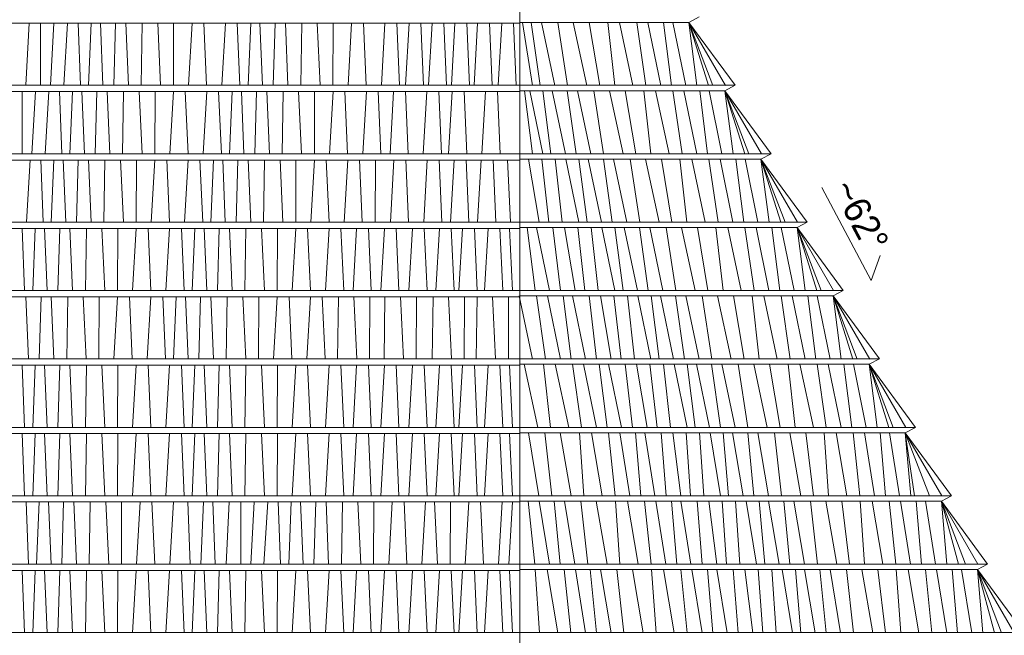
# Model space of a CAD drawing. Header units: centimetres. Extents: x 148485 to 162129, y -6573 to -2118.
# Tile 155 of 167: x 156914 to 157283, y -5796 to -5565. Entities that reach past the tile are written whole.
import ezdxf
from ezdxf.enums import TextEntityAlignment as Align

# ---------------------------------------------------------------- set-up
doc = ezdxf.new("R2010")
doc.units = ezdxf.units.CM
doc.header["$LTSCALE"] = 0.1
doc.layers.add('ELEWACJE - dach podziały', color=34, linetype='Continuous', lineweight=15)
doc.layers.add('ELEWACJE - hacz dachówki', color=251, linetype='Continuous', lineweight=9)
doc.layers.add('ozn_graficzne_PROKON', color=5, linetype='Continuous')
doc.styles.add('CG', font='FL Pismo Techniczne.ttf')

msp = doc.modelspace()

# ---------------------------------------------------------------- linework, layer by layer
at = {"layer": 'ELEWACJE - dach podziały'}
for points in [[(157101.535, -5461.379), (157101.535, -5888.06)], [(157168.568, -5563.996), (157164.757, -5566.005), (157182.063, -5589.606), (157178.252, -5591.615), (157195.586, -5615.261), (157191.774, -5617.27), (157209.081, -5640.871), (157205.269, -5642.88), (157222.604, -5666.525), (157218.792, -5668.534), (157236.099, -5692.135), (157232.287, -5694.145), (157249.621, -5717.79), (157245.81, -5719.799), (157263.116, -5743.4), (157259.305, -5745.409), (157276.639, -5769.054), (157272.827, -5771.063), (157290.134, -5794.664)], [(157101.535, -5589.606), (156198.792, -5589.606)], [(157182.063, -5589.606), (157101.535, -5589.606)], [(157101.535, -5615.261), (156191.809, -5615.261)], [(157195.586, -5615.261), (157101.535, -5615.261)], [(157101.535, -5640.878), (156184.843, -5640.878)], [(157209.068, -5640.878), (157101.535, -5640.878)], [(157101.535, -5666.532), (156177.86, -5666.532)], [(157222.59, -5666.532), (157101.535, -5666.532)], [(157101.535, -5692.141), (156170.892, -5692.141)], [(157236.089, -5692.141), (157101.535, -5692.141)], [(157101.535, -5717.795), (156164.229, -5717.795)], [(157249.611, -5717.795), (157101.535, -5717.795)], [(157101.535, -5743.404), (156154.782, -5743.404)], [(157263.11, -5743.404), (157101.535, -5743.404)], [(157101.535, -5769.054), (156148.455, -5769.054)], [(157276.639, -5769.054), (157101.535, -5769.054)], [(157101.535, -5794.664), (156135.914, -5794.664)], [(157290.134, -5794.664), (157101.535, -5794.664)]]:
    msp.add_lwpolyline(points, dxfattribs=at)
at = {"layer": 'ELEWACJE - hacz dachówki'}
for p, q in [((156916.559, -5589.606), (156917.724, -5566.277)), ((156922.037, -5589.606), (156922.037, -5566.277)), ((156925.722, -5589.606), (156927.033, -5566.277)), ((156930.703, -5589.606), (156932.086, -5566.277)), ((156936.922, -5589.606), (156936.048, -5566.277)), ((156939.982, -5589.606), (156940.945, -5566.277)), ((156945.393, -5589.606), (156944.43, -5566.277)), ((156949.426, -5589.606), (156950.106, -5566.277)), ((156954.912, -5589.606), (156953.949, -5566.277)), ((156960.089, -5566.277), (156959.722, -5589.606)), ((156965.873, -5566.277), (156966.987, -5589.606)), ((156971.845, -5566.277), (156971.759, -5589.606)), ((156978.752, -5566.277), (156977.407, -5589.606)), ((156983.19, -5566.277), (156984.218, -5589.606)), ((156991.211, -5566.277), (156989.866, -5589.606)), ((156995.649, -5566.277), (156996.677, -5589.606)), ((156999.737, -5589.606), (157000.7, -5566.277)), ((157005.149, -5589.606), (157004.185, -5566.277)), ((157009.181, -5589.606), (157009.861, -5566.277)), ((157014.667, -5589.606), (157013.704, -5566.277)), ((157019.844, -5566.277), (157019.477, -5589.606)), ((157025.628, -5566.277), (157026.743, -5589.606)), ((157031.6, -5566.277), (157031.514, -5589.606)), ((157038.507, -5566.277), (157037.163, -5589.606)), ((157042.945, -5566.277), (157043.973, -5589.606)), ((157050.966, -5566.277), (157049.621, -5589.606)), ((157055.404, -5566.277), (157056.432, -5589.606)), ((157059.982, -5566.277), (157058.637, -5589.606)), ((157064.42, -5566.277), (157065.448, -5589.606)), ((157068.611, -5566.277), (157067.266, -5589.606)), ((157073.049, -5566.277), (157074.077, -5589.606)), ((157077.176, -5566.277), (157075.831, -5589.606)), ((157081.614, -5566.277), (157082.642, -5589.606)), ((157085.677, -5566.277), (157084.332, -5589.606)), ((157090.115, -5566.277), (157091.143, -5589.606)), ((157094.692, -5566.277), (157093.348, -5589.606)), ((157099.131, -5566.277), (157100.158, -5589.606)), ((157102.532, -5566.005), (157106.165, -5589.65)), ((157109.058, -5589.65), (157105.738, -5566.005)), ((157114.544, -5589.65), (157109.581, -5566.005)), ((157115.72, -5566.005), (157119.354, -5589.65)), ((157121.504, -5566.005), (157126.619, -5589.65)), ((157127.477, -5566.005), (157131.391, -5589.65)), ((157134.384, -5566.005), (157137.039, -5589.65)), ((157138.822, -5566.005), (157143.85, -5589.65)), ((157145.259, -5566.005), (157148.708, -5589.65)), ((157149.425, -5566.005), (157154.251, -5589.65)), ((157158.303, -5589.65), (157155.322, -5566.005)), ((157163.625, -5589.65), (157158.825, -5566.005)), ((157167.804, -5589.65), (157164.757, -5566.005)), ((156915.076, -5615.261), (156915.076, -5591.931)), ((156918.761, -5615.261), (156920.072, -5591.931)), ((156923.742, -5615.261), (156925.125, -5591.931)), ((156929.961, -5615.261), (156929.087, -5591.931)), ((156933.021, -5615.261), (156933.983, -5591.931)), ((156938.432, -5615.261), (156937.469, -5591.931)), ((156942.465, -5615.261), (156943.145, -5591.931)), ((156947.951, -5615.261), (156946.988, -5591.931)), ((156953.128, -5591.931), (156952.761, -5615.261)), ((156958.912, -5591.931), (156960.026, -5615.261)), ((156964.884, -5591.931), (156964.798, -5615.261)), ((156971.791, -5591.931), (156970.446, -5615.261)), ((156976.229, -5591.931), (156977.257, -5615.261)), ((156984.25, -5591.931), (156982.905, -5615.261)), ((156988.688, -5591.931), (156989.716, -5615.261)), ((156992.776, -5615.261), (156993.739, -5591.931)), ((156998.187, -5615.261), (156997.224, -5591.931)), ((157002.22, -5615.261), (157002.9, -5591.931)), ((157007.706, -5615.261), (157006.743, -5591.931)), ((157012.883, -5591.931), (157012.516, -5615.261)), ((157018.667, -5591.931), (157019.782, -5615.261)), ((157024.639, -5591.931), (157024.553, -5615.261)), ((157031.546, -5591.931), (157030.201, -5615.261)), ((157035.984, -5591.931), (157037.012, -5615.261)), ((157044.005, -5591.931), (157042.66, -5615.261)), ((157048.443, -5591.931), (157049.471, -5615.261)), ((157054.214, -5591.931), (157052.87, -5615.261)), ((157058.652, -5591.931), (157059.68, -5615.261)), ((157066.673, -5591.931), (157065.328, -5615.261)), ((157071.111, -5591.931), (157072.139, -5615.261)), ((157076.161, -5591.931), (157074.816, -5615.261)), ((157080.599, -5591.931), (157081.627, -5615.261)), ((157088.62, -5591.931), (157087.275, -5615.261)), ((157093.058, -5591.931), (157094.086, -5615.261)), ((157106.205, -5615.261), (157103.168, -5591.615)), ((157110.048, -5615.261), (157105.175, -5591.615)), ((157113.108, -5615.261), (157110.071, -5591.615)), ((157118.52, -5615.261), (157113.557, -5591.615)), ((157122.553, -5615.261), (157119.233, -5591.615)), ((157128.039, -5615.261), (157123.076, -5591.615)), ((157129.215, -5591.615), (157132.849, -5615.261)), ((157134.999, -5591.615), (157140.114, -5615.261)), ((157140.972, -5591.615), (157144.886, -5615.261)), ((157147.879, -5591.615), (157150.534, -5615.261)), ((157152.317, -5591.615), (157157.345, -5615.261)), ((157158.754, -5591.615), (157162.203, -5615.261)), ((157162.92, -5591.615), (157167.746, -5615.261)), ((157171.798, -5615.261), (157168.817, -5591.615)), ((157177.12, -5615.261), (157172.32, -5591.615)), ((157181.299, -5615.261), (157178.252, -5591.615)), ((156916.757, -5640.878), (156918.14, -5617.549)), ((156922.976, -5640.878), (156922.103, -5617.549)), ((156926.036, -5640.878), (156926.999, -5617.549)), ((156931.448, -5640.878), (156930.485, -5617.549)), ((156935.48, -5640.878), (156936.16, -5617.549)), ((156940.967, -5640.878), (156940.003, -5617.549)), ((156946.143, -5617.549), (156945.776, -5640.878)), ((156951.927, -5617.549), (156953.042, -5640.878)), ((156957.9, -5617.549), (156957.813, -5640.878)), ((156964.806, -5617.549), (156963.462, -5640.878)), ((156969.245, -5617.549), (156970.272, -5640.878)), ((156977.265, -5617.549), (156975.921, -5640.878)), ((156981.704, -5617.549), (156982.731, -5640.878)), ((156985.791, -5640.878), (156986.754, -5617.549)), ((156991.203, -5640.878), (156990.24, -5617.549)), ((156995.236, -5640.878), (156995.915, -5617.549)), ((157000.722, -5640.878), (156999.759, -5617.549)), ((157005.898, -5617.549), (157005.532, -5640.878)), ((157011.682, -5617.549), (157012.797, -5640.878)), ((157017.655, -5617.549), (157017.569, -5640.878)), ((157024.562, -5617.549), (157023.217, -5640.878)), ((157029, -5617.549), (157030.027, -5640.878)), ((157037.02, -5617.549), (157035.676, -5640.878)), ((157041.459, -5617.549), (157042.486, -5640.878)), ((157047.452, -5617.549), (157047.366, -5640.878)), ((157054.358, -5617.549), (157053.014, -5640.878)), ((157058.797, -5617.549), (157059.824, -5640.878)), ((157066.817, -5617.549), (157065.473, -5640.878)), ((157071.256, -5617.549), (157072.283, -5640.878)), ((157076.915, -5617.549), (157075.57, -5640.878)), ((157081.353, -5617.549), (157082.381, -5640.878)), ((157087.013, -5617.549), (157085.668, -5640.878)), ((157091.451, -5617.549), (157092.478, -5640.878)), ((157096.912, -5617.549), (157097.939, -5640.878)), ((157108.686, -5640.915), (157104.686, -5617.27)), ((157112.372, -5640.915), (157109.682, -5617.27)), ((157117.352, -5640.915), (157114.735, -5617.27)), ((157123.571, -5640.915), (157118.697, -5617.27)), ((157126.631, -5640.915), (157123.594, -5617.27)), ((157132.043, -5640.915), (157127.08, -5617.27)), ((157136.075, -5640.915), (157132.755, -5617.27)), ((157141.561, -5640.915), (157136.598, -5617.27)), ((157142.738, -5617.27), (157146.371, -5640.915)), ((157148.522, -5617.27), (157153.637, -5640.915)), ((157154.495, -5617.27), (157158.408, -5640.915)), ((157161.401, -5617.27), (157164.057, -5640.915)), ((157165.84, -5617.27), (157170.867, -5640.915)), ((157172.276, -5617.27), (157175.726, -5640.915)), ((157176.443, -5617.27), (157181.269, -5640.915)), ((157185.32, -5640.915), (157182.339, -5617.27)), ((157190.643, -5640.915), (157185.842, -5617.27)), ((157194.822, -5640.915), (157191.774, -5617.27)), ((156916.011, -5666.532), (156915.138, -5643.203)), ((156919.071, -5666.532), (156920.034, -5643.203)), ((156924.483, -5666.532), (156923.52, -5643.203)), ((156928.516, -5666.532), (156929.196, -5643.203)), ((156934.002, -5666.532), (156933.039, -5643.203)), ((156939.178, -5643.203), (156938.812, -5666.532)), ((156944.962, -5643.203), (156946.077, -5666.532)), ((156950.935, -5643.203), (156950.849, -5666.532)), ((156957.842, -5643.203), (156956.497, -5666.532)), ((156962.28, -5643.203), (156963.308, -5666.532)), ((156970.301, -5643.203), (156968.956, -5666.532)), ((156974.739, -5643.203), (156975.767, -5666.532)), ((156978.826, -5666.532), (156979.789, -5643.203)), ((156984.238, -5666.532), (156983.275, -5643.203)), ((156988.271, -5666.532), (156988.951, -5643.203)), ((156993.757, -5666.532), (156992.794, -5643.203)), ((156998.934, -5643.203), (156998.567, -5666.532)), ((157004.717, -5643.203), (157005.832, -5666.532)), ((157010.69, -5643.203), (157010.604, -5666.532)), ((157017.597, -5643.203), (157016.252, -5666.532)), ((157022.035, -5643.203), (157023.063, -5666.532)), ((157030.056, -5643.203), (157028.711, -5666.532)), ((157034.494, -5643.203), (157035.522, -5666.532)), ((157040.359, -5643.203), (157039.015, -5666.532)), ((157044.798, -5643.203), (157045.825, -5666.532)), ((157050.766, -5643.203), (157049.421, -5666.532)), ((157055.204, -5643.203), (157056.232, -5666.532)), ((157061.276, -5643.203), (157059.931, -5666.532)), ((157065.714, -5643.203), (157066.742, -5666.532)), ((157071.374, -5643.203), (157070.029, -5666.532)), ((157075.812, -5643.203), (157076.839, -5666.532)), ((157080.029, -5643.203), (157078.684, -5666.532)), ((157084.467, -5643.203), (157085.494, -5666.532)), ((157089.611, -5643.203), (157088.266, -5666.532)), ((157094.049, -5643.203), (157095.077, -5666.532)), ((157097.656, -5643.203), (157098.683, -5666.532)), ((157107.202, -5666.525), (157104.221, -5642.88)), ((157112.525, -5666.525), (157107.724, -5642.88)), ((157116.704, -5666.525), (157113.868, -5642.88)), ((157122.181, -5666.525), (157118.181, -5642.88)), ((157125.867, -5666.525), (157123.177, -5642.88)), ((157130.847, -5666.525), (157128.23, -5642.88)), ((157137.066, -5666.525), (157132.192, -5642.88)), ((157140.126, -5666.525), (157137.089, -5642.88)), ((157145.538, -5666.525), (157140.575, -5642.88)), ((157149.57, -5666.525), (157146.25, -5642.88)), ((157155.057, -5666.525), (157150.093, -5642.88)), ((157156.233, -5642.88), (157159.866, -5666.525)), ((157162.017, -5642.88), (157167.132, -5666.525)), ((157167.99, -5642.88), (157171.903, -5666.525)), ((157174.896, -5642.88), (157177.552, -5666.525)), ((157179.335, -5642.88), (157184.362, -5666.525)), ((157185.771, -5642.88), (157189.221, -5666.525)), ((157189.938, -5642.88), (157194.764, -5666.525)), ((157198.815, -5666.525), (157195.834, -5642.88)), ((157204.138, -5666.525), (157199.337, -5642.88)), ((157208.317, -5666.525), (157205.269, -5642.88)), ((156917.498, -5692.141), (156916.535, -5668.812)), ((156921.531, -5692.141), (156922.211, -5668.812)), ((156927.017, -5692.141), (156926.054, -5668.812)), ((156932.193, -5668.812), (156931.827, -5692.141)), ((156937.977, -5668.812), (156939.092, -5692.141)), ((156943.95, -5668.812), (156943.864, -5692.141)), ((156950.857, -5668.812), (156949.512, -5692.141)), ((156955.295, -5668.812), (156956.323, -5692.141)), ((156963.316, -5668.812), (156961.971, -5692.141)), ((156967.754, -5668.812), (156968.782, -5692.141)), ((156971.841, -5692.141), (156972.804, -5668.812)), ((156977.253, -5692.141), (156976.29, -5668.812)), ((156981.286, -5692.141), (156981.966, -5668.812)), ((156986.772, -5692.141), (156985.809, -5668.812)), ((156991.949, -5668.812), (156991.582, -5692.141)), ((156997.732, -5668.812), (156998.847, -5692.141)), ((157003.705, -5668.812), (157003.619, -5692.141)), ((157010.612, -5668.812), (157009.267, -5692.141)), ((157015.05, -5668.812), (157016.078, -5692.141)), ((157023.071, -5668.812), (157021.726, -5692.141)), ((157027.509, -5668.812), (157028.537, -5692.141)), ((157033.575, -5668.812), (157033.209, -5692.141)), ((157039.359, -5668.812), (157040.474, -5692.141)), ((157045.332, -5668.812), (157045.246, -5692.141)), ((157050.989, -5668.812), (157050.622, -5692.141)), ((157056.772, -5668.812), (157057.887, -5692.141)), ((157062.745, -5668.812), (157062.659, -5692.141)), ((157069.02, -5668.812), (157068.653, -5692.141)), ((157074.804, -5668.812), (157075.919, -5692.141)), ((157080.777, -5668.812), (157080.69, -5692.141)), ((157085.506, -5668.812), (157085.139, -5692.141)), ((157091.29, -5668.812), (157092.405, -5692.141)), ((157097.262, -5668.812), (157097.176, -5692.141)), ((157101.244, -5668.534), (157106.272, -5692.179)), ((157107.68, -5668.534), (157111.13, -5692.179)), ((157111.847, -5668.534), (157116.673, -5692.179)), ((157120.724, -5692.179), (157117.744, -5668.534)), ((157126.047, -5692.179), (157121.246, -5668.534)), ((157130.226, -5692.179), (157127.391, -5668.534)), ((157135.704, -5692.179), (157131.704, -5668.534)), ((157139.389, -5692.179), (157136.7, -5668.534)), ((157144.37, -5692.179), (157141.753, -5668.534)), ((157150.589, -5692.179), (157145.715, -5668.534)), ((157153.649, -5692.179), (157150.611, -5668.534)), ((157159.06, -5692.179), (157154.097, -5668.534)), ((157163.093, -5692.179), (157159.773, -5668.534)), ((157168.579, -5692.179), (157163.616, -5668.534)), ((157169.756, -5668.534), (157173.389, -5692.179)), ((157175.539, -5668.534), (157180.654, -5692.179)), ((157181.512, -5668.534), (157185.426, -5692.179)), ((157188.419, -5668.534), (157191.074, -5692.179)), ((157192.857, -5668.534), (157197.885, -5692.179)), ((157199.294, -5668.534), (157202.744, -5692.179)), ((157203.46, -5668.534), (157208.287, -5692.179)), ((157212.338, -5692.179), (157209.357, -5668.534)), ((157217.661, -5692.179), (157212.86, -5668.534)), ((157221.839, -5692.179), (157218.792, -5668.534)), ((156916.011, -5717.795), (156915.138, -5694.466)), ((156919.071, -5717.795), (156920.034, -5694.466)), ((156924.483, -5717.795), (156923.52, -5694.466)), ((156928.516, -5717.795), (156929.196, -5694.466)), ((156934.002, -5717.795), (156933.039, -5694.466)), ((156939.178, -5694.466), (156938.812, -5717.795)), ((156944.962, -5694.466), (156946.077, -5717.795)), ((156950.935, -5694.466), (156950.849, -5717.795)), ((156957.842, -5694.466), (156956.497, -5717.795)), ((156962.28, -5694.466), (156963.308, -5717.795)), ((156970.301, -5694.466), (156968.956, -5717.795)), ((156974.739, -5694.466), (156975.767, -5717.795)), ((156978.826, -5717.795), (156979.789, -5694.466)), ((156984.238, -5717.795), (156983.275, -5694.466)), ((156988.271, -5717.795), (156988.951, -5694.466)), ((156993.757, -5717.795), (156992.794, -5694.466)), ((156998.934, -5694.466), (156998.567, -5717.795)), ((157004.717, -5694.466), (157005.832, -5717.795)), ((157010.69, -5694.466), (157010.604, -5717.795)), ((157017.597, -5694.466), (157016.252, -5717.795)), ((157022.035, -5694.466), (157023.063, -5717.795)), ((157030.056, -5694.466), (157028.711, -5717.795)), ((157034.494, -5694.466), (157035.522, -5717.795)), ((157040.359, -5694.466), (157039.015, -5717.795)), ((157044.798, -5694.466), (157045.825, -5717.795)), ((157050.766, -5694.466), (157049.421, -5717.795)), ((157055.204, -5694.466), (157056.232, -5717.795)), ((157061.276, -5694.466), (157059.931, -5717.795)), ((157065.714, -5694.466), (157066.742, -5717.795)), ((157071.374, -5694.466), (157070.029, -5717.795)), ((157075.812, -5694.466), (157076.839, -5717.795)), ((157080.029, -5694.466), (157078.684, -5717.795)), ((157084.467, -5694.466), (157085.494, -5717.795)), ((157089.611, -5694.466), (157088.266, -5717.795)), ((157094.049, -5694.466), (157095.077, -5717.795)), ((157097.656, -5694.466), (157098.683, -5717.795)), ((157103.069, -5694.145), (157108.184, -5717.79)), ((157110.301, -5694.145), (157112.956, -5717.79)), ((157114.739, -5694.145), (157119.767, -5717.79)), ((157121.175, -5694.145), (157124.625, -5717.79)), ((157125.342, -5694.145), (157130.168, -5717.79)), ((157134.219, -5717.79), (157131.239, -5694.145)), ((157139.542, -5717.79), (157134.741, -5694.145)), ((157143.721, -5717.79), (157140.886, -5694.145)), ((157149.199, -5717.79), (157145.199, -5694.145)), ((157152.884, -5717.79), (157150.195, -5694.145)), ((157157.865, -5717.79), (157155.248, -5694.145)), ((157164.084, -5717.79), (157159.21, -5694.145)), ((157167.144, -5717.79), (157164.106, -5694.145)), ((157172.555, -5717.79), (157167.592, -5694.145)), ((157176.588, -5717.79), (157173.268, -5694.145)), ((157182.074, -5717.79), (157177.111, -5694.145)), ((157183.251, -5694.145), (157186.884, -5717.79)), ((157189.035, -5694.145), (157194.149, -5717.79)), ((157195.007, -5694.145), (157198.921, -5717.79)), ((157201.914, -5694.145), (157204.569, -5717.79)), ((157206.352, -5694.145), (157211.38, -5717.79)), ((157212.789, -5694.145), (157216.239, -5717.79)), ((157216.955, -5694.145), (157221.782, -5717.79)), ((157225.833, -5717.79), (157222.852, -5694.145)), ((157231.156, -5717.79), (157226.355, -5694.145)), ((157235.335, -5717.79), (157232.287, -5694.145)), ((156916.011, -5743.449), (156915.138, -5720.12)), ((156919.071, -5743.449), (156920.034, -5720.12)), ((156924.483, -5743.449), (156923.52, -5720.12)), ((156928.516, -5743.449), (156929.196, -5720.12)), ((156934.002, -5743.449), (156933.039, -5720.12)), ((156939.178, -5720.12), (156938.812, -5743.449)), ((156944.962, -5720.12), (156946.077, -5743.449)), ((156950.935, -5720.12), (156950.849, -5743.449)), ((156957.842, -5720.12), (156956.497, -5743.449)), ((156962.28, -5720.12), (156963.308, -5743.449)), ((156970.301, -5720.12), (156968.956, -5743.449)), ((156974.739, -5720.12), (156975.767, -5743.449)), ((156978.826, -5743.449), (156979.789, -5720.12)), ((156984.238, -5743.449), (156983.275, -5720.12)), ((156988.271, -5743.449), (156988.951, -5720.12)), ((156993.757, -5743.449), (156992.794, -5720.12)), ((156998.934, -5720.12), (156998.567, -5743.449)), ((157004.717, -5720.12), (157005.832, -5743.449)), ((157010.69, -5720.12), (157010.604, -5743.449)), ((157017.597, -5720.12), (157016.252, -5743.449)), ((157022.035, -5720.12), (157023.063, -5743.449)), ((157030.056, -5720.12), (157028.711, -5743.449)), ((157034.494, -5720.12), (157035.522, -5743.449)), ((157040.359, -5720.12), (157039.015, -5743.449)), ((157044.798, -5720.12), (157045.825, -5743.449)), ((157050.766, -5720.12), (157049.421, -5743.449)), ((157055.204, -5720.12), (157056.232, -5743.449)), ((157061.276, -5720.12), (157059.931, -5743.449)), ((157065.714, -5720.12), (157066.742, -5743.449)), ((157071.374, -5720.12), (157070.029, -5743.449)), ((157075.812, -5720.12), (157076.839, -5743.449)), ((157080.029, -5720.12), (157078.684, -5743.449)), ((157084.467, -5720.12), (157085.494, -5743.449)), ((157089.611, -5720.12), (157088.266, -5743.449)), ((157094.049, -5720.12), (157095.077, -5743.449)), ((157097.656, -5720.12), (157098.683, -5743.449)), ((157108.632, -5743.444), (157104.669, -5719.799)), ((157110.808, -5719.799), (157113.442, -5743.444)), ((157116.592, -5719.799), (157120.707, -5743.444)), ((157123.823, -5719.799), (157125.479, -5743.444)), ((157128.262, -5719.799), (157132.289, -5743.444)), ((157134.698, -5719.799), (157137.148, -5743.444)), ((157138.865, -5719.799), (157142.691, -5743.444)), ((157146.742, -5743.444), (157144.761, -5719.799)), ((157152.065, -5743.444), (157148.264, -5719.799)), ((157156.244, -5743.444), (157154.408, -5719.799)), ((157161.721, -5743.444), (157158.721, -5719.799)), ((157165.407, -5743.444), (157163.717, -5719.799)), ((157170.387, -5743.444), (157168.771, -5719.799)), ((157176.606, -5743.444), (157172.733, -5719.799)), ((157179.666, -5743.444), (157177.629, -5719.799)), ((157185.078, -5743.444), (157181.115, -5719.799)), ((157189.111, -5743.444), (157186.79, -5719.799)), ((157194.597, -5743.444), (157190.634, -5719.799)), ((157196.773, -5719.799), (157199.407, -5743.444)), ((157202.557, -5719.799), (157206.672, -5743.444)), ((157208.53, -5719.799), (157211.444, -5743.444)), ((157215.437, -5719.799), (157217.092, -5743.444)), ((157219.875, -5719.799), (157223.903, -5743.444)), ((157226.311, -5719.799), (157228.761, -5743.444)), ((157230.478, -5719.799), (157234.304, -5743.444)), ((157238.355, -5743.444), (157236.375, -5719.799)), ((157243.678, -5743.444), (157239.877, -5719.799)), ((157247.857, -5743.444), (157245.81, -5719.799)), ((156917.465, -5769.054), (156916.592, -5745.725)), ((156920.525, -5769.054), (156921.488, -5745.725)), ((156925.937, -5769.054), (156924.974, -5745.725)), ((156929.97, -5769.054), (156930.649, -5745.725)), ((156935.456, -5769.054), (156934.493, -5745.725)), ((156940.632, -5745.725), (156940.266, -5769.054)), ((156946.416, -5745.725), (156947.531, -5769.054)), ((156952.389, -5745.725), (156952.303, -5769.054)), ((156959.296, -5745.725), (156957.951, -5769.054)), ((156963.734, -5745.725), (156964.762, -5769.054)), ((156971.754, -5745.725), (156970.41, -5769.054)), ((156977.155, -5745.725), (156977.981, -5769.054)), ((156982.032, -5769.054), (156983.051, -5745.725)), ((156987.355, -5769.054), (156986.554, -5745.725)), ((156991.534, -5769.054), (156992.699, -5745.725)), ((156997.011, -5769.054), (156997.011, -5745.725)), ((157000.697, -5769.054), (157002.007, -5745.725)), ((157005.678, -5769.054), (157007.061, -5745.725)), ((157011.896, -5769.054), (157011.023, -5745.725)), ((157014.956, -5769.054), (157015.919, -5745.725)), ((157020.368, -5769.054), (157019.405, -5745.725)), ((157024.401, -5769.054), (157025.08, -5745.725)), ((157029.887, -5769.054), (157028.924, -5745.725)), ((157035.063, -5745.725), (157034.697, -5769.054)), ((157040.847, -5745.725), (157041.962, -5769.054)), ((157046.82, -5745.725), (157046.734, -5769.054)), ((157053.727, -5745.725), (157052.382, -5769.054)), ((157058.165, -5745.725), (157059.193, -5769.054)), ((157066.186, -5745.725), (157064.841, -5769.054)), ((157069.491, -5745.725), (157070.606, -5769.054)), ((157075.464, -5745.725), (157075.378, -5769.054)), ((157082.371, -5745.725), (157081.026, -5769.054)), ((157086.809, -5745.725), (157087.837, -5769.054)), ((157094.83, -5745.725), (157093.485, -5769.054)), ((157098.702, -5745.725), (157097.357, -5769.054)), ((157104.597, -5745.409), (157107.046, -5769.054)), ((157108.763, -5745.409), (157112.589, -5769.054)), ((157116.641, -5769.054), (157114.32, -5745.409)), ((157122.127, -5769.054), (157118.164, -5745.409)), ((157124.303, -5745.409), (157126.937, -5769.054)), ((157130.087, -5745.409), (157134.202, -5769.054)), ((157137.318, -5745.409), (157138.974, -5769.054)), ((157141.757, -5745.409), (157145.784, -5769.054)), ((157148.193, -5745.409), (157150.643, -5769.054)), ((157152.36, -5745.409), (157156.186, -5769.054)), ((157160.237, -5769.054), (157158.256, -5745.409)), ((157165.56, -5769.054), (157161.759, -5745.409)), ((157169.739, -5769.054), (157167.903, -5745.409)), ((157175.216, -5769.054), (157172.216, -5745.409)), ((157178.902, -5769.054), (157177.212, -5745.409)), ((157183.883, -5769.054), (157182.266, -5745.409)), ((157190.101, -5769.054), (157186.228, -5745.409)), ((157193.161, -5769.054), (157191.124, -5745.409)), ((157198.573, -5769.054), (157194.61, -5745.409)), ((157202.606, -5769.054), (157200.285, -5745.409)), ((157208.092, -5769.054), (157204.129, -5745.409)), ((157210.268, -5745.409), (157212.902, -5769.054)), ((157216.052, -5745.409), (157220.167, -5769.054)), ((157222.025, -5745.409), (157224.939, -5769.054)), ((157228.932, -5745.409), (157230.587, -5769.054)), ((157233.37, -5745.409), (157237.398, -5769.054)), ((157239.806, -5745.409), (157242.256, -5769.054)), ((157243.973, -5745.409), (157247.799, -5769.054)), ((157251.85, -5769.054), (157249.87, -5745.409)), ((157257.173, -5769.054), (157253.372, -5745.409)), ((157261.352, -5769.054), (157259.305, -5745.409)), ((156916.011, -5794.708), (156915.138, -5771.379)), ((156919.071, -5794.708), (156920.034, -5771.379)), ((156924.483, -5794.708), (156923.52, -5771.379)), ((156928.516, -5794.708), (156929.196, -5771.379)), ((156934.002, -5794.708), (156933.039, -5771.379)), ((156939.178, -5771.379), (156938.812, -5794.708)), ((156944.962, -5771.379), (156946.077, -5794.708)), ((156950.935, -5771.379), (156950.849, -5794.708)), ((156957.842, -5771.379), (156956.497, -5794.708)), ((156962.28, -5771.379), (156963.308, -5794.708)), ((156970.301, -5771.379), (156968.956, -5794.708)), ((156974.739, -5771.379), (156975.767, -5794.708)), ((156978.826, -5794.708), (156979.789, -5771.379)), ((156984.238, -5794.708), (156983.275, -5771.379)), ((156988.271, -5794.708), (156988.951, -5771.379)), ((156993.757, -5794.708), (156992.794, -5771.379)), ((156998.934, -5771.379), (156998.567, -5794.708)), ((157004.717, -5771.379), (157005.832, -5794.708)), ((157010.69, -5771.379), (157010.604, -5794.708)), ((157017.597, -5771.379), (157016.252, -5794.708)), ((157022.035, -5771.379), (157023.063, -5794.708)), ((157030.056, -5771.379), (157028.711, -5794.708)), ((157034.494, -5771.379), (157035.522, -5794.708)), ((157040.359, -5771.379), (157039.015, -5794.708)), ((157044.798, -5771.379), (157045.825, -5794.708)), ((157050.766, -5771.379), (157049.421, -5794.708)), ((157055.204, -5771.379), (157056.232, -5794.708)), ((157061.276, -5771.379), (157059.931, -5794.708)), ((157065.714, -5771.379), (157066.742, -5794.708)), ((157071.374, -5771.379), (157070.029, -5794.708)), ((157075.812, -5771.379), (157076.839, -5794.708)), ((157080.029, -5771.379), (157078.684, -5794.708)), ((157084.467, -5771.379), (157085.494, -5794.708)), ((157089.611, -5771.379), (157088.266, -5794.708)), ((157094.049, -5771.379), (157095.077, -5794.708)), ((157097.656, -5771.379), (157098.683, -5794.708)), ((157107.238, -5771.067), (157108.893, -5794.712)), ((157111.676, -5771.067), (157115.703, -5794.712)), ((157118.112, -5771.067), (157120.562, -5794.712)), ((157122.279, -5771.067), (157126.105, -5794.712)), ((157130.156, -5794.712), (157127.836, -5771.067)), ((157135.642, -5794.712), (157131.679, -5771.067)), ((157137.819, -5771.067), (157140.452, -5794.712)), ((157143.603, -5771.067), (157147.718, -5794.712)), ((157150.834, -5771.067), (157152.489, -5794.712)), ((157155.272, -5771.067), (157159.3, -5794.712)), ((157161.709, -5771.067), (157164.159, -5794.712)), ((157165.876, -5771.067), (157169.702, -5794.712)), ((157173.753, -5794.712), (157171.772, -5771.067)), ((157179.076, -5794.712), (157175.275, -5771.067)), ((157183.255, -5794.712), (157181.419, -5771.067)), ((157188.732, -5794.712), (157185.732, -5771.067)), ((157192.418, -5794.712), (157190.728, -5771.067)), ((157197.398, -5794.712), (157195.781, -5771.067)), ((157203.617, -5794.712), (157199.743, -5771.067)), ((157206.677, -5794.712), (157204.64, -5771.067)), ((157212.089, -5794.712), (157208.126, -5771.067)), ((157216.121, -5794.712), (157213.801, -5771.067)), ((157221.608, -5794.712), (157217.644, -5771.067)), ((157223.784, -5771.067), (157226.417, -5794.712)), ((157229.568, -5771.067), (157233.683, -5794.712)), ((157235.541, -5771.067), (157238.454, -5794.712)), ((157242.447, -5771.067), (157244.103, -5794.712)), ((157246.886, -5771.067), (157250.913, -5794.712)), ((157253.322, -5771.067), (157255.772, -5794.712)), ((157257.489, -5771.067), (157261.315, -5794.712)), ((157265.366, -5794.712), (157263.385, -5771.067)), ((157270.689, -5794.712), (157266.888, -5771.067)), ((157274.868, -5794.712), (157272.82, -5771.067))]:
    msp.add_line(p, q, dxfattribs=at)
for points in [[(157101.535, -5566.321), (156204.698, -5566.321)], [(157101.535, -5566.005), (157164.757, -5566.005)], [(157172.175, -5589.65), (157164.757, -5566.005)], [(157164.757, -5566.005), (157173.757, -5589.65)], [(157178.471, -5589.65), (157164.757, -5566.005)], [(157101.535, -5591.931), (156197.735, -5591.931)], [(157101.535, -5591.615), (157178.252, -5591.615)], [(157185.67, -5615.261), (157178.252, -5591.615)], [(157178.252, -5591.615), (157187.252, -5615.261)], [(157191.966, -5615.261), (157178.252, -5591.615)], [(157101.535, -5617.586), (156190.752, -5617.586)], [(157101.535, -5617.27), (157191.774, -5617.27)], [(157199.192, -5640.915), (157191.774, -5617.27)], [(157191.774, -5617.27), (157200.774, -5640.915)], [(157205.488, -5640.915), (157191.774, -5617.27)], [(157101.535, -5643.203), (156183.785, -5643.203)], [(157101.535, -5642.887), (157205.256, -5642.887)], [(157212.687, -5666.525), (157205.269, -5642.88)], [(157205.269, -5642.88), (157214.269, -5666.525)], [(157218.983, -5666.525), (157205.269, -5642.88)], [(157101.535, -5668.857), (156176.802, -5668.857)], [(157101.535, -5668.541), (157218.778, -5668.541)], [(157226.21, -5692.179), (157218.792, -5668.534)], [(157218.792, -5668.534), (157227.792, -5692.179)], [(157232.506, -5692.179), (157218.792, -5668.534)], [(157101.535, -5694.466), (156169.832, -5694.466)], [(157101.535, -5694.15), (157232.277, -5694.15)], [(157239.705, -5717.79), (157232.287, -5694.145)], [(157232.287, -5694.145), (157241.287, -5717.79)], [(157246.001, -5717.79), (157232.287, -5694.145)], [(157101.535, -5720.12), (156163.371, -5720.12)], [(157101.535, -5719.804), (157245.799, -5719.804)], [(157249.228, -5743.444), (157245.81, -5719.799)], [(157245.81, -5719.799), (157254.81, -5743.444)], [(157259.524, -5743.444), (157245.81, -5719.799)], [(157101.535, -5745.729), (156153.925, -5745.729)], [(157101.535, -5745.413), (157259.298, -5745.413)], [(157265.723, -5769.054), (157259.305, -5745.409)], [(157259.305, -5745.409), (157268.305, -5769.054)], [(157273.019, -5769.054), (157259.305, -5745.409)], [(157101.535, -5771.379), (156146.988, -5771.379)], [(157101.535, -5771.063), (157272.827, -5771.063)], [(157279.238, -5794.712), (157272.82, -5771.067)], [(157272.82, -5771.067), (157281.82, -5794.712)], [(157286.534, -5794.712), (157272.82, -5771.067)]]:
    msp.add_lwpolyline(points, dxfattribs=at)
at = {"layer": 'ozn_graficzne_PROKON', "color": 4, "lineweight": 5}
msp.add_lwpolyline([(157214.526, -5627.878), (157232.99, -5662.798), (157236.432, -5653.409)], dxfattribs=at)

# ---------------------------------------------------------------- texts
at = {"layer": 'ozn_graficzne_PROKON', "color": 4, "lineweight": 0, "style": 'CG'}
msp.add_text('~62%%D', height=10, rotation=297.86745, dxfattribs=at).set_placement((157222.034, -5642.044), align=Align.BOTTOM_CENTER)

doc.saveas('drawing.dxf')
